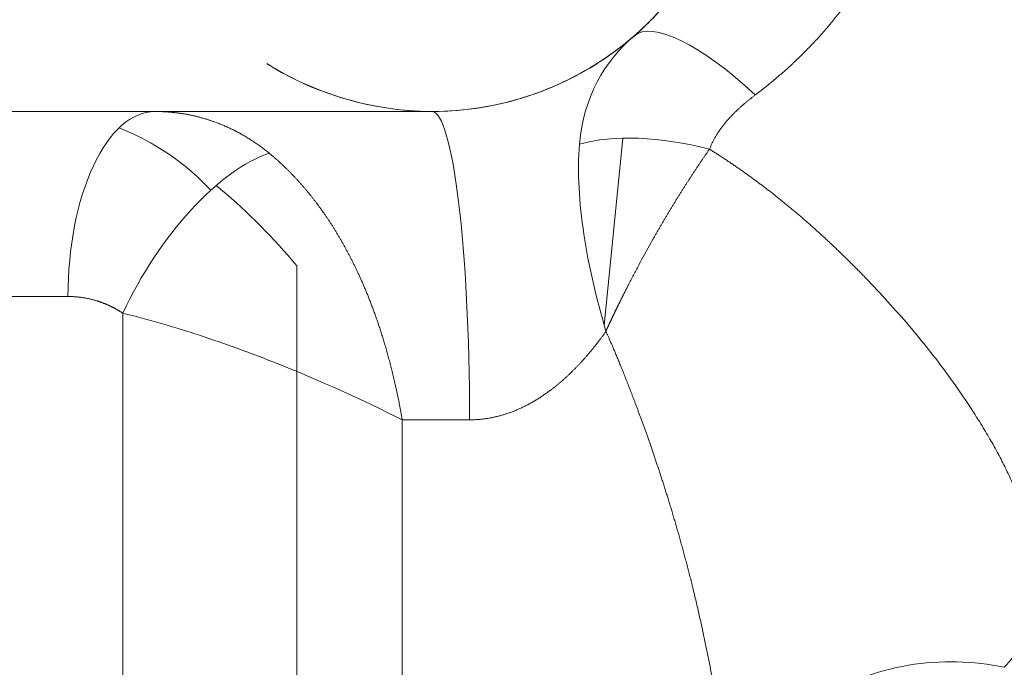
# Model space of a CAD drawing. Header units: millimetres. Extents: x 176 to 9387, y -11044 to -3322.
# Tile 166 of 256: x 8352 to 8384, y -10368 to -10347. Entities that reach past the tile are written whole.
import ezdxf

# ---------------------------------------------------------------- set-up
doc = ezdxf.new("R2010")
doc.units = ezdxf.units.MM
doc.header["$LTSCALE"] = 0.3175
doc.layers.add('1轮廓实线层', color=7, linetype='Continuous', lineweight=18)

msp = doc.modelspace()

# ---------------------------------------------------------------- linework, layer by layer
at = {"layer": '1轮廓实线层'}
for p, q in [((8335.96708, -10349.87988), (8365.85631, -10349.87988)), ((8372.04428, -10350.74526), (8371.44294, -10356.82042)), ((8361.47239, -10354.88942), (8361.47239, -10380.87988)), ((8354.04848, -10355.87988), (8334.65786, -10355.87988)), ((8355.82761, -10380.87988), (8355.82761, -10356.42244)), ((8364.89311, -10359.87988), (8364.89311, -10380.87988)), ((8367.0777, -10359.87988), (8364.89311, -10359.87988))]:
    msp.add_line(p, q, dxfattribs=at)
msp.add_arc((8365.85631, -10339.87988), 10, 270, 0, dxfattribs=at)
for centre, major_axis, ratio, start_param, end_param in [((8376.3442, -10351.96309), (3.93296, -4.5312), 0.303134, 1.9067972, 3.14159265), ((8356.86864, -10355.87988), (0, 6), 0.47002818, 0, 1.57079633), ((8365.85631, -10359.87988), (0, -10), 0.12213906, 1.57079633, 3.14159265), ((8374.85964, -10353.98522), (-5.68957, 1.90493), 0.46108631, 4.86555655, 5.68714487), ((8358.78641, -10356.42244), (3.12844, 5.11985), 0.43543514, 0.46586291, 1.83084051)]:
    msp.add_ellipse(centre, major_axis=major_axis, ratio=ratio, start_param=start_param, end_param=end_param, dxfattribs=at)
for points, knots in [([(8381.85631, -10338.8364), (8381.85628, -10338.85371), (8381.85624, -10338.88831), (8381.85591, -10338.94019), (8381.85537, -10338.99204), (8381.85461, -10339.04385), (8381.85363, -10339.09563), (8381.85244, -10339.14738), (8381.85103, -10339.19909), (8381.8494, -10339.25077), (8381.84756, -10339.30242), (8381.8455, -10339.35403), (8381.84323, -10339.40562), (8381.84073, -10339.45716), (8381.83802, -10339.50868), (8381.8351, -10339.56015), (8381.83195, -10339.6116), (8381.82859, -10339.66301), (8381.82502, -10339.71439), (8381.82122, -10339.76573), (8381.81721, -10339.81704), (8381.81298, -10339.86832), (8381.80854, -10339.91956), (8381.80388, -10339.97077), (8381.799, -10340.02194), (8381.79391, -10340.07308), (8381.7886, -10340.12418), (8381.78307, -10340.17525), (8381.77732, -10340.22628), (8381.77136, -10340.27728), (8381.76518, -10340.32824), (8381.75879, -10340.37917), (8381.75218, -10340.43007), (8381.74535, -10340.48093), (8381.7383, -10340.53175), (8381.73104, -10340.58254), (8381.72356, -10340.63329), (8381.71586, -10340.68401), (8381.70795, -10340.7347), (8381.69982, -10340.78534), (8381.69148, -10340.83596), (8381.68291, -10340.88653), (8381.67413, -10340.93707), (8381.66514, -10340.98758), (8381.65592, -10341.03805), (8381.64649, -10341.08848), (8381.63685, -10341.13888), (8381.62698, -10341.18924), (8381.6169, -10341.23957), (8381.6066, -10341.28985), (8381.59609, -10341.34011), (8381.58536, -10341.39032), (8381.57441, -10341.44051), (8381.56325, -10341.49065), (8381.55187, -10341.54076), (8381.54027, -10341.59083), (8381.52845, -10341.64086), (8381.51642, -10341.69086), (8381.50417, -10341.74082), (8381.49171, -10341.79075), (8381.47902, -10341.84064), (8381.46613, -10341.89049), (8381.45301, -10341.9403), (8381.43968, -10341.99008), (8381.42613, -10342.03982), (8381.41236, -10342.08952), (8381.39838, -10342.13919), (8381.38418, -10342.18881), (8381.36976, -10342.2384), (8381.35513, -10342.28796), (8381.34028, -10342.33747), (8381.32521, -10342.38695), (8381.30993, -10342.43639), (8381.29443, -10342.4858), (8381.27871, -10342.53516), (8381.26278, -10342.58449), (8381.24663, -10342.63378), (8381.23026, -10342.68303), (8381.21368, -10342.73225), (8381.19688, -10342.78143), (8381.17986, -10342.83056), (8381.16262, -10342.87966), (8381.14517, -10342.92873), (8381.1275, -10342.97775), (8381.10962, -10343.02674), (8381.09152, -10343.07568), (8381.0732, -10343.12459), (8381.05466, -10343.17346), (8381.03591, -10343.2223), (8381.01694, -10343.27109), (8380.99776, -10343.31985), (8380.97835, -10343.36856), (8380.95874, -10343.41724), (8380.9389, -10343.46588), (8380.91885, -10343.51448), (8380.89858, -10343.56304), (8380.87809, -10343.61156), (8380.85739, -10343.66005), (8380.83647, -10343.70849), (8380.81533, -10343.75689), (8380.79398, -10343.80526), (8380.77241, -10343.85359), (8380.75062, -10343.90188), (8380.72862, -10343.95012), (8380.70639, -10343.99833), (8380.68396, -10344.0465), (8380.6613, -10344.09463), (8380.63843, -10344.14272), (8380.61534, -10344.19077), (8380.59204, -10344.23878), (8380.56852, -10344.28676), (8380.54478, -10344.33469), (8380.52083, -10344.38258), (8380.49665, -10344.43043), (8380.47226, -10344.47824), (8380.44766, -10344.52602), (8380.42284, -10344.57375), (8380.3978, -10344.62144), (8380.37254, -10344.66909), (8380.34707, -10344.71671), (8380.31167, -10344.78226), (8380.26606, -10344.86552), (8380.20985, -10344.96618), (8380.15288, -10345.06625), (8380.09517, -10345.16574), (8380.03669, -10345.26464), (8379.97747, -10345.36297), (8379.91749, -10345.46071), (8379.85676, -10345.55788), (8379.79528, -10345.65446), (8379.73304, -10345.75047), (8379.67005, -10345.8459), (8379.60631, -10345.94075), (8379.54181, -10346.03503), (8379.47656, -10346.12873), (8379.41055, -10346.22185), (8379.3438, -10346.3144), (8379.27629, -10346.40638), (8379.20802, -10346.49779), (8379.13901, -10346.58862), (8379.06924, -10346.67889), (8378.99871, -10346.76858), (8378.92744, -10346.85771), (8378.85541, -10346.94627), (8378.78262, -10347.03426), (8378.70909, -10347.12169), (8378.6348, -10347.20855), (8378.55975, -10347.29484), (8378.48396, -10347.38058), (8378.40741, -10347.46575), (8378.3301, -10347.55036), (8378.25205, -10347.63441), (8378.17324, -10347.7179), (8378.09368, -10347.80083), (8378.01336, -10347.8832), (8377.93229, -10347.96502), (8377.85047, -10348.04628), (8377.76789, -10348.12699), (8377.68456, -10348.20714), (8377.60048, -10348.28674), (8377.51565, -10348.36579), (8377.43006, -10348.44429), (8377.34371, -10348.52224), (8377.25662, -10348.59964), (8377.16877, -10348.67649), (8377.08017, -10348.75279), (8376.99081, -10348.82856), (8376.9007, -10348.90377), (8376.80984, -10348.97845), (8376.71823, -10349.05258), (8376.62586, -10349.12617), (8376.53273, -10349.19921), (8376.43889, -10349.27176), (8376.37579, -10349.3196), (8376.3442, -10349.34354)], [0, 0, 0, 0, 0.00412785, 0.00825412, 0.01237889, 0.01650222, 0.02062418, 0.02474484, 0.02886428, 0.03298256, 0.03709975, 0.04121592, 0.04533116, 0.04944551, 0.05355906, 0.05767188, 0.06178403, 0.06589559, 0.07000662, 0.07411721, 0.07822741, 0.0823373, 0.08644696, 0.09055644, 0.09466583, 0.09877519, 0.10288459, 0.10699411, 0.11110381, 0.11521377, 0.11932405, 0.12343473, 0.12754588, 0.13165757, 0.13576987, 0.13988284, 0.14399657, 0.14811112, 0.15222655, 0.15634295, 0.16046039, 0.16457892, 0.16869863, 0.17281958, 0.17694185, 0.18106549, 0.1851906, 0.18931722, 0.19344544, 0.19757532, 0.20170693, 0.20584035, 0.20997564, 0.21411287, 0.21825211, 0.22239343, 0.2265369, 0.23068258, 0.23483056, 0.23898089, 0.24313364, 0.24728889, 0.2514467, 0.25560714, 0.25977028, 0.26393618, 0.26810492, 0.27227656, 0.27645117, 0.28062881, 0.28480956, 0.28899348, 0.29318064, 0.29737111, 0.30156495, 0.30576222, 0.309963, 0.31416736, 0.31837535, 0.32258704, 0.3268025, 0.3310218, 0.335245, 0.33947216, 0.34370336, 0.34793865, 0.35217809, 0.35642177, 0.36066973, 0.36492204, 0.36917877, 0.37343998, 0.37770573, 0.38197609, 0.38625112, 0.39053089, 0.39481544, 0.39910486, 0.4033992, 0.40769851, 0.41200288, 0.41631234, 0.42062698, 0.42494684, 0.42927199, 0.43360249, 0.4379384, 0.44227978, 0.44662669, 0.45097919, 0.45533734, 0.45970119, 0.46407082, 0.46844627, 0.47282761, 0.47721489, 0.48160818, 0.48600752, 0.49041298, 0.49482462, 0.49924249, 0.50867723, 0.51810325, 0.52752109, 0.5369313, 0.5463344, 0.55573095, 0.56512148, 0.57450654, 0.58388667, 0.59326242, 0.60263432, 0.61200294, 0.62136881, 0.63073248, 0.6400945, 0.64945543, 0.65881579, 0.66817616, 0.67753707, 0.68689907, 0.6962627, 0.70562853, 0.71499709, 0.72436894, 0.73374461, 0.74312466, 0.75250963, 0.76190006, 0.7712965, 0.78069949, 0.79010956, 0.79952727, 0.80895314, 0.81838772, 0.82783154, 0.83728514, 0.84674904, 0.85622378, 0.86570989, 0.87520789, 0.8847183, 0.89424166, 0.90377849, 0.91332929, 0.92289459, 0.93247489, 0.94207072, 0.95168259, 0.96131099, 0.97095643, 0.98061941, 0.99030044, 1, 1, 1, 1]), ([(8372.36761, -10347.46941), (8372.84305, -10347.06142), (8373.26231, -10346.62415), (8374.17423, -10345.49862), (8374.60686, -10344.77771), (8375.08084, -10343.75907), (8375.21138, -10343.4264), (8375.41223, -10342.84292), (8375.4814, -10342.59267), (8375.50307, -10342.51455), (8375.45039, -10342.71425), (8375.27481, -10343.2521), (8375.1515, -10343.5863), (8374.7003, -10344.60601), (8374.28593, -10345.32996), (8373.21415, -10346.70806), (8372.57053, -10347.35554), (8370.98629, -10348.51988), (8370.05104, -10349.02117), (8368.51971, -10349.53369), (8367.9971, -10349.66308), (8366.92665, -10349.83721), (8366.37746, -10349.87988), (8365.85631, -10349.87988)], [0, 0, 0, 0, 0.08660904, 0.08660904, 0.21709347, 0.21709347, 0.28233568, 0.28233568, 0.34757789, 0.34757789, 0.4128201, 0.4128201, 0.47806231, 0.47806231, 0.60854673, 0.60854673, 0.73903116, 0.73903116, 0.86951558, 0.86951558, 0.93475779, 0.93475779, 1, 1, 1, 1]), ([(8365.85631, -10349.87988), (8363.77168, -10349.87988), (8362.08736, -10349.1965), (8360.7569, -10348.49656), (8360.50803, -10348.3295), (8360.48066, -10348.31212), (8360.70606, -10348.4651), (8361.97686, -10349.14671), (8363.62711, -10349.84364), (8366.71752, -10349.89586), (8367.8151, -10349.74432), (8369.85722, -10349.10684), (8370.7994, -10348.62784), (8371.75194, -10347.95918), (8371.89768, -10347.85069), (8372.03893, -10347.73955)], [0, 0, 0, 0, 0.24428229, 0.24428229, 0.36642343, 0.36642343, 0.48856457, 0.48856457, 0.73284686, 0.73284686, 0.854988, 0.854988, 0.97712915, 0.97712915, 1, 1, 1, 1]), ([(8376.3442, -10349.34354), (8376.332, -10349.35278), (8376.30768, -10349.37119), (8376.27156, -10349.39894), (8376.23587, -10349.42666), (8376.20062, -10349.45436), (8376.16581, -10349.48204), (8376.13144, -10349.5097), (8376.09751, -10349.53734), (8376.06402, -10349.56497), (8376.03097, -10349.59257), (8375.99836, -10349.62015), (8375.9662, -10349.64772), (8375.93447, -10349.67527), (8375.90318, -10349.70279), (8375.87233, -10349.7303), (8375.84192, -10349.75779), (8375.81196, -10349.78525), (8375.78243, -10349.8127), (8375.75334, -10349.84013), (8375.7247, -10349.86754), (8375.69649, -10349.89493), (8375.66873, -10349.92231), (8375.6414, -10349.94966), (8375.61451, -10349.97699), (8375.58807, -10350.0043), (8375.56206, -10350.0316), (8375.5365, -10350.05887), (8375.51138, -10350.08613), (8375.48669, -10350.11336), (8375.45734, -10350.14631), (8375.4236, -10350.18508), (8375.38579, -10350.22979), (8375.349, -10350.27462), (8375.31321, -10350.31957), (8375.27844, -10350.36465), (8375.24467, -10350.40984), (8375.21192, -10350.45515), (8375.18018, -10350.50059), (8375.14945, -10350.54613), (8375.11972, -10350.5918), (8375.09101, -10350.63759), (8375.06331, -10350.68349), (8375.03663, -10350.72951), (8375.01095, -10350.77565), (8374.98628, -10350.8219), (8374.96262, -10350.86827), (8374.93998, -10350.91475), (8374.91834, -10350.96135), (8374.89773, -10351.00807), (8374.87806, -10351.05488), (8374.86578, -10351.08625), (8374.85964, -10351.10192)], [0, 0, 0, 0, 0.01909665, 0.0380568, 0.0568811, 0.07557021, 0.09412482, 0.11254562, 0.13083332, 0.14898865, 0.16701235, 0.18490517, 0.20266789, 0.2203013, 0.23780622, 0.25518347, 0.27243389, 0.28955835, 0.30655774, 0.32343295, 0.34018491, 0.35681457, 0.37332289, 0.38971085, 0.40597947, 0.42212978, 0.43816282, 0.45407969, 0.46988146, 0.48556928, 0.5011443, 0.52644645, 0.5515574, 0.57648239, 0.60122678, 0.62579604, 0.65019578, 0.67443171, 0.69850965, 0.72243555, 0.74621548, 0.76985559, 0.79336218, 0.81674164, 0.84000045, 0.86314522, 0.88618263, 0.90911947, 0.93196263, 0.95471907, 0.97739582, 1, 1, 1, 1]), ([(8356.86864, -10349.87988), (8356.88159, -10349.8799), (8356.90756, -10349.87995), (8356.94659, -10349.88036), (8356.98581, -10349.88101), (8357.02522, -10349.88194), (8357.0648, -10349.88314), (8357.10457, -10349.88463), (8357.14452, -10349.88639), (8357.18465, -10349.88844), (8357.22495, -10349.89079), (8357.26543, -10349.89343), (8357.30609, -10349.89637), (8357.34691, -10349.89962), (8357.3879, -10349.90318), (8357.42906, -10349.90705), (8357.47039, -10349.91124), (8357.51188, -10349.91575), (8357.55353, -10349.9206), (8357.59534, -10349.92577), (8357.6373, -10349.93128), (8357.67943, -10349.93713), (8357.7217, -10349.94333), (8357.76413, -10349.94988), (8357.8067, -10349.95678), (8357.84942, -10349.96404), (8357.89229, -10349.97166), (8357.93529, -10349.97966), (8357.97844, -10349.98802), (8358.02172, -10349.99677), (8358.06514, -10350.00589), (8358.10869, -10350.01541), (8358.15237, -10350.02531), (8358.19617, -10350.03561), (8358.2401, -10350.04631), (8358.28415, -10350.05741), (8358.32833, -10350.06893), (8358.37261, -10350.08085), (8358.41701, -10350.0932), (8358.46152, -10350.10597), (8358.50614, -10350.11917), (8358.55087, -10350.13279), (8358.5957, -10350.14686), (8358.64062, -10350.16137), (8358.68564, -10350.17632), (8358.73076, -10350.19172), (8358.77597, -10350.20758), (8358.82773, -10350.22623), (8358.88591, -10350.24787), (8358.95035, -10350.27272), (8359.01453, -10350.29838), (8359.07846, -10350.32482), (8359.14211, -10350.35206), (8359.2055, -10350.38008), (8359.26861, -10350.40889), (8359.33145, -10350.43849), (8359.394, -10350.46887), (8359.45626, -10350.50002), (8359.51824, -10350.53195), (8359.57992, -10350.56466), (8359.64131, -10350.59814), (8359.70239, -10350.63238), (8359.76317, -10350.66739), (8359.82365, -10350.70317), (8359.88381, -10350.7397), (8359.94365, -10350.77699), (8360.00317, -10350.81503), (8360.06238, -10350.85382), (8360.12125, -10350.89336), (8360.1798, -10350.93364), (8360.23801, -10350.97467), (8360.29589, -10351.01643), (8360.35342, -10351.05892), (8360.41062, -10351.10214), (8360.46746, -10351.14611), (8360.52398, -10351.19074), (8360.56136, -10351.2211), (8360.58005, -10351.23629)], [0, 0, 0, 0, 0.00968282, 0.01941862, 0.02920739, 0.0390491, 0.04894375, 0.05889131, 0.06889179, 0.07894515, 0.08905139, 0.09921049, 0.10942243, 0.11968721, 0.13000481, 0.14037521, 0.1507984, 0.16127436, 0.17180308, 0.18238454, 0.19301874, 0.20370565, 0.21444526, 0.22523756, 0.23608254, 0.24698017, 0.25793044, 0.26893335, 0.27998887, 0.29109699, 0.3022577, 0.31347099, 0.32473683, 0.33605522, 0.34742615, 0.35884959, 0.37032554, 0.38185398, 0.3934349, 0.40506828, 0.41675412, 0.42849239, 0.44028309, 0.45212621, 0.46402172, 0.47596962, 0.4879699, 0.50002254, 0.51729142, 0.53455813, 0.55182267, 0.56908508, 0.58634536, 0.60360353, 0.6208596, 0.63811361, 0.65536555, 0.67261546, 0.68986335, 0.70710923, 0.72435313, 0.74159506, 0.75883504, 0.77607308, 0.79330921, 0.81054344, 0.8277758, 0.84500629, 0.86223494, 0.87946177, 0.89668679, 0.91391002, 0.93113149, 0.9483512, 0.96556917, 0.98278544, 1, 1, 1, 1]), ([(8355.70722, -10350.41223), (8356.52398, -10350.7296), (8357.29175, -10351.18406), (8358.22458, -10351.97035), (8358.46052, -10352.19424), (8358.685, -10352.43247)], [0, 0, 0, 0, 0.7356827, 0.7356827, 1, 1, 1, 1]), ([(8370.64423, -10350.93608), (8370.56709, -10351.83936), (8370.629, -10352.83789), (8370.93996, -10354.88212), (8371.18546, -10355.93107), (8371.49847, -10357.01458)], [0, 0, 0, 0, 0.5, 0.5, 1, 1, 1, 1]), ([(8360.58005, -10351.23629), (8360.59055, -10351.24492), (8360.61156, -10351.2622), (8360.64304, -10351.28841), (8360.67451, -10351.31487), (8360.70596, -10351.3416), (8360.7374, -10351.36858), (8360.76883, -10351.39583), (8360.80024, -10351.42333), (8360.83164, -10351.4511), (8360.86301, -10351.47912), (8360.89436, -10351.50741), (8360.92569, -10351.53595), (8360.957, -10351.56476), (8360.98828, -10351.59382), (8361.01953, -10351.62315), (8361.05075, -10351.65274), (8361.08194, -10351.68259), (8361.1131, -10351.7127), (8361.14422, -10351.74306), (8361.17531, -10351.77369), (8361.20637, -10351.80458), (8361.23738, -10351.83574), (8361.26836, -10351.86715), (8361.29929, -10351.89882), (8361.33018, -10351.93075), (8361.36102, -10351.96294), (8361.39182, -10351.99539), (8361.42257, -10352.0281), (8361.45327, -10352.06107), (8361.48392, -10352.0943), (8361.51452, -10352.12779), (8361.54507, -10352.16154), (8361.57555, -10352.19555), (8361.60599, -10352.22982), (8361.63636, -10352.26434), (8361.66668, -10352.29913), (8361.69693, -10352.33417), (8361.72712, -10352.36947), (8361.75725, -10352.40503), (8361.78731, -10352.44084), (8361.8173, -10352.47692), (8361.84723, -10352.51325), (8361.87708, -10352.54983), (8361.90687, -10352.58667), (8361.93658, -10352.62377), (8361.96622, -10352.66113), (8361.99578, -10352.69873), (8362.02527, -10352.7366), (8362.05467, -10352.77472), (8362.084, -10352.81309), (8362.11325, -10352.85171), (8362.14241, -10352.89059), (8362.1715, -10352.92973), (8362.20049, -10352.96911), (8362.2294, -10353.00875), (8362.25823, -10353.04863), (8362.28696, -10353.08877), (8362.31561, -10353.12916), (8362.34416, -10353.1698), (8362.37262, -10353.21069), (8362.40099, -10353.25183), (8362.42926, -10353.29321), (8362.45743, -10353.33484), (8362.48551, -10353.37673), (8362.51349, -10353.41885), (8362.54137, -10353.46122), (8362.56915, -10353.50384), (8362.59683, -10353.54671), (8362.6244, -10353.58981), (8362.65187, -10353.63316), (8362.67923, -10353.67675), (8362.70649, -10353.72059), (8362.73364, -10353.76466), (8362.76068, -10353.80898), (8362.78761, -10353.85354), (8362.81442, -10353.89833), (8362.84113, -10353.94336), (8362.86772, -10353.98864), (8362.8942, -10354.03414), (8362.92057, -10354.07989), (8362.94682, -10354.12586), (8362.97295, -10354.17208), (8362.99896, -10354.21852), (8363.02485, -10354.2652), (8363.05063, -10354.31211), (8363.07628, -10354.35925), (8363.10181, -10354.40662), (8363.12722, -10354.45422), (8363.15251, -10354.50204), (8363.17767, -10354.55009), (8363.20271, -10354.59837), (8363.22762, -10354.64688), (8363.2524, -10354.6956), (8363.27706, -10354.74455), (8363.30158, -10354.79373), (8363.32598, -10354.84312), (8363.34983, -10354.89187), (8363.37324, -10354.94018), (8363.39633, -10354.98823), (8363.4196, -10355.03709), (8363.44305, -10355.08678), (8363.46666, -10355.13728), (8363.49042, -10355.18861), (8363.51434, -10355.24078), (8363.5384, -10355.29378), (8363.56259, -10355.34762), (8363.58691, -10355.40231), (8363.61135, -10355.45785), (8363.63589, -10355.51424), (8363.66053, -10355.57148), (8363.68527, -10355.62959), (8363.71008, -10355.68857), (8363.73498, -10355.74841), (8363.75993, -10355.80913), (8363.78495, -10355.87072), (8363.81001, -10355.93319), (8363.83512, -10355.99655), (8363.86025, -10356.06079), (8363.88541, -10356.12592), (8363.91058, -10356.19195), (8363.93576, -10356.25887), (8363.96094, -10356.32668), (8363.9861, -10356.3954), (8364.01124, -10356.46501), (8364.03636, -10356.53554), (8364.06143, -10356.60696), (8364.08646, -10356.6793), (8364.11144, -10356.75254), (8364.13635, -10356.82669), (8364.1612, -10356.90175), (8364.18596, -10356.97773), (8364.21064, -10357.05462), (8364.23522, -10357.13241), (8364.25969, -10357.21113), (8364.28406, -10357.29075), (8364.3083, -10357.37129), (8364.33242, -10357.45273), (8364.35641, -10357.53509), (8364.38025, -10357.61836), (8364.40394, -10357.70253), (8364.42747, -10357.78761), (8364.45084, -10357.87359), (8364.47404, -10357.96047), (8364.49707, -10358.04825), (8364.5199, -10358.13692), (8364.54255, -10358.22648), (8364.565, -10358.31694), (8364.58725, -10358.40827), (8364.60929, -10358.50048), (8364.63111, -10358.59357), (8364.65271, -10358.68752), (8364.67409, -10358.78233), (8364.69524, -10358.878), (8364.71616, -10358.97453), (8364.73684, -10359.07189), (8364.75727, -10359.17009), (8364.77746, -10359.26911), (8364.79739, -10359.36895), (8364.81708, -10359.46961), (8364.83651, -10359.57106), (8364.85567, -10359.67331), (8364.8746, -10359.77634), (8364.88693, -10359.84528), (8364.89311, -10359.87988)], [0, 0, 0, 0, 0.00488076, 0.0097682, 0.01466232, 0.01956312, 0.0244706, 0.02938476, 0.0343056, 0.03923312, 0.04416731, 0.04910817, 0.0540557, 0.05900991, 0.06397077, 0.06893831, 0.0739125, 0.07889335, 0.08388086, 0.08887502, 0.09387583, 0.09888329, 0.10389739, 0.10891813, 0.11394551, 0.11897952, 0.12402016, 0.12906742, 0.13412131, 0.13918181, 0.14424892, 0.14932265, 0.15440298, 0.15948991, 0.16458343, 0.16968355, 0.17479025, 0.17990354, 0.18502341, 0.19014985, 0.19528286, 0.20042243, 0.20556857, 0.21072126, 0.2158805, 0.22104628, 0.22621861, 0.23139747, 0.23658287, 0.24177479, 0.24697323, 0.25217819, 0.25738966, 0.26260764, 0.26783212, 0.27306311, 0.27830058, 0.28354454, 0.28879499, 0.29405191, 0.29931531, 0.30458519, 0.30986152, 0.31514432, 0.32043357, 0.32572928, 0.33103143, 0.33634003, 0.34165507, 0.34697654, 0.35230444, 0.35763877, 0.36297952, 0.36832669, 0.37368027, 0.37904027, 0.38440667, 0.38977948, 0.39515869, 0.40054429, 0.40593629, 0.41133468, 0.41673945, 0.42215061, 0.42756814, 0.43299206, 0.43842235, 0.44385901, 0.44930204, 0.45475144, 0.4602072, 0.46566933, 0.47113781, 0.47661265, 0.48209385, 0.4875814, 0.4930753, 0.49857555, 0.50379665, 0.50909122, 0.51445925, 0.51990071, 0.52541557, 0.53100382, 0.53666544, 0.54240038, 0.54820865, 0.5540902, 0.56004502, 0.56607309, 0.57217439, 0.57834888, 0.58459655, 0.59091738, 0.59731135, 0.60377843, 0.61031861, 0.61693187, 0.62361819, 0.63037754, 0.63720992, 0.6441153, 0.65109368, 0.65814502, 0.66526933, 0.67246658, 0.67973676, 0.68707987, 0.69449589, 0.7019848, 0.70954661, 0.7171813, 0.72488887, 0.73266931, 0.74052262, 0.7484488, 0.75644783, 0.76451973, 0.7726645, 0.78088213, 0.78917263, 0.797536, 0.80597226, 0.8144814, 0.82306345, 0.83171841, 0.8404463, 0.84924712, 0.8581209, 0.86706766, 0.87608742, 0.88518019, 0.89434601, 0.9035849, 0.91289688, 0.922282, 0.93174028, 0.94127175, 0.95087646, 0.96055444, 0.97030574, 0.9801304, 0.99002847, 1, 1, 1, 1]), ([(8374.85964, -10351.10191), (8374.85064, -10351.11481), (8374.83264, -10351.14061), (8374.80562, -10351.17948), (8374.77859, -10351.2185), (8374.75155, -10351.25767), (8374.72448, -10351.29698), (8374.6974, -10351.33645), (8374.67031, -10351.37607), (8374.64321, -10351.41583), (8374.61609, -10351.45574), (8374.58896, -10351.4958), (8374.56181, -10351.53599), (8374.53466, -10351.57634), (8374.50749, -10351.61682), (8374.48032, -10351.65745), (8374.45313, -10351.69822), (8374.42594, -10351.73913), (8374.39874, -10351.78017), (8374.37153, -10351.82136), (8374.34431, -10351.86268), (8374.31709, -10351.90413), (8374.28987, -10351.94573), (8374.26264, -10351.98745), (8374.2354, -10352.02931), (8374.20817, -10352.0713), (8374.18093, -10352.11342), (8374.15369, -10352.15567), (8374.12645, -10352.19805), (8374.09921, -10352.24056), (8374.07197, -10352.28319), (8374.04473, -10352.32595), (8374.0175, -10352.36883), (8373.99027, -10352.41184), (8373.96304, -10352.45497), (8373.93582, -10352.49822), (8373.9086, -10352.5416), (8373.8814, -10352.58509), (8373.8542, -10352.6287), (8373.827, -10352.67243), (8373.79982, -10352.71627), (8373.77265, -10352.76023), (8373.74549, -10352.8043), (8373.71834, -10352.84849), (8373.69121, -10352.89279), (8373.66409, -10352.9372), (8373.63699, -10352.98172), (8373.6099, -10353.02635), (8373.58283, -10353.07108), (8373.55577, -10353.11592), (8373.52874, -10353.16087), (8373.50173, -10353.20592), (8373.47474, -10353.25108), (8373.44777, -10353.29634), (8373.42082, -10353.34169), (8373.3939, -10353.38715), (8373.367, -10353.43271), (8373.34013, -10353.47836), (8373.31329, -10353.52412), (8373.28648, -10353.56996), (8373.25969, -10353.6159), (8373.23294, -10353.66194), (8373.20622, -10353.70806), (8373.17953, -10353.75428), (8373.15288, -10353.80059), (8373.12626, -10353.84698), (8373.09968, -10353.89347), (8373.02798, -10354.01926), (8372.9104, -10354.22797), (8372.74701, -10354.52379), (8372.58141, -10354.82976), (8372.41395, -10355.14579), (8372.29749, -10355.37062), (8372.23122, -10355.50017), (8372.21541, -10355.53113), (8372.19977, -10355.56178), (8372.18431, -10355.59214), (8372.16902, -10355.62218), (8372.15392, -10355.65193), (8372.13899, -10355.68136), (8372.12424, -10355.71049), (8372.10967, -10355.73931), (8372.09527, -10355.76783), (8372.08106, -10355.79603), (8372.06702, -10355.82392), (8372.05316, -10355.8515), (8372.03949, -10355.87877), (8372.02598, -10355.90573), (8372.01266, -10355.93237), (8371.99952, -10355.9587), (8371.98655, -10355.98471), (8371.97376, -10356.01041), (8371.96115, -10356.03579), (8371.94872, -10356.06085), (8371.93647, -10356.0856), (8371.92439, -10356.11003), (8371.91249, -10356.13413), (8371.90077, -10356.15792), (8371.88922, -10356.18139), (8371.87785, -10356.20454), (8371.86666, -10356.22737), (8371.85564, -10356.24988), (8371.8448, -10356.27206), (8371.83414, -10356.29392), (8371.82365, -10356.31546), (8371.81333, -10356.33668), (8371.80319, -10356.35757), (8371.79323, -10356.37814), (8371.78344, -10356.39838), (8371.77382, -10356.4183), (8371.76437, -10356.4379), (8371.7551, -10356.45716), (8371.746, -10356.47611), (8371.73708, -10356.49472), (8371.72832, -10356.51302), (8371.71974, -10356.53098), (8371.71133, -10356.54862), (8371.70309, -10356.56593), (8371.69502, -10356.58291), (8371.68712, -10356.59956), (8371.67939, -10356.61589), (8371.67182, -10356.63189), (8371.66443, -10356.64756), (8371.65721, -10356.6629), (8371.65015, -10356.67792), (8371.64326, -10356.6926), (8371.63654, -10356.70696), (8371.62999, -10356.72098), (8371.6236, -10356.73468), (8371.61738, -10356.74805), (8371.61133, -10356.76109), (8371.60544, -10356.7738), (8371.59972, -10356.78617), (8371.59416, -10356.79822), (8371.58877, -10356.80994), (8371.58354, -10356.82133), (8371.57847, -10356.83239), (8371.57357, -10356.84312), (8371.56883, -10356.85352), (8371.56425, -10356.86358), (8371.55984, -10356.87332), (8371.55559, -10356.88273), (8371.5515, -10356.8918), (8371.54758, -10356.90055), (8371.54381, -10356.90896), (8371.54021, -10356.91704), (8371.53677, -10356.92479), (8371.53348, -10356.93221), (8371.53036, -10356.9393), (8371.5274, -10356.94606), (8371.5246, -10356.95249), (8371.52196, -10356.95858), (8371.51948, -10356.96435), (8371.51716, -10356.96978), (8371.515, -10356.97488), (8371.513, -10356.97965), (8371.51115, -10356.98409), (8371.50947, -10356.9882), (8371.50794, -10356.99198), (8371.50658, -10356.99542), (8371.50537, -10356.99853), (8371.50432, -10357.00132), (8371.50343, -10357.00376), (8371.50269, -10357.00588), (8371.50212, -10357.00767), (8371.50169, -10357.00912), (8371.50144, -10357.01024), (8371.50128, -10357.01105), (8371.50135, -10357.01147), (8371.50138, -10357.01162)], [0, 0, 0, 0, 0.00742695, 0.01485938, 0.02229726, 0.02974059, 0.03718935, 0.04464352, 0.05210309, 0.05956805, 0.06703837, 0.07451405, 0.08199507, 0.0894814, 0.09697304, 0.10446996, 0.11197216, 0.11947961, 0.1269923, 0.1345102, 0.14203331, 0.1495616, 0.15709505, 0.16463365, 0.17217738, 0.17972622, 0.18728015, 0.19483915, 0.2024032, 0.20997229, 0.21754638, 0.22512547, 0.23270954, 0.24029855, 0.2478925, 0.25549135, 0.26309509, 0.2707037, 0.27831716, 0.28593543, 0.29355851, 0.30118637, 0.30881898, 0.31645633, 0.32409839, 0.33174513, 0.33939653, 0.34705258, 0.35471323, 0.36237848, 0.37004829, 0.37772264, 0.38540151, 0.39308487, 0.40077269, 0.40846494, 0.41616161, 0.42386266, 0.43156807, 0.43927781, 0.44699186, 0.45471017, 0.46243274, 0.47015953, 0.4778905, 0.48562564, 0.49336491, 0.50110828, 0.54837514, 0.59699447, 0.64698626, 0.69836773, 0.75115301, 0.75620741, 0.76121269, 0.76616872, 0.77107536, 0.77593247, 0.78073994, 0.78549764, 0.79020544, 0.79486323, 0.79947089, 0.8040283, 0.80853534, 0.81299192, 0.81739792, 0.82175323, 0.82605775, 0.83031138, 0.83451403, 0.83866558, 0.84276596, 0.84681506, 0.85081279, 0.85475908, 0.85865382, 0.86249694, 0.86628836, 0.87002798, 0.87371574, 0.87735156, 0.88093536, 0.88446707, 0.88794662, 0.89137393, 0.89474895, 0.8980716, 0.90134181, 0.90455954, 0.90772471, 0.91083726, 0.91389714, 0.9169043, 0.91985867, 0.9227602, 0.92560884, 0.92840453, 0.93114724, 0.93383691, 0.9364735, 0.93905695, 0.94158723, 0.94406429, 0.94648809, 0.9488586, 0.95117576, 0.95343955, 0.95564992, 0.95780685, 0.95991029, 0.96196022, 0.9639566, 0.9658994, 0.96778858, 0.96962413, 0.97140601, 0.9731342, 0.97480867, 0.97642939, 0.97799635, 0.97950951, 0.98096885, 0.98237437, 0.98372602, 0.98502381, 0.9862677, 0.98745769, 0.98859375, 0.98967587, 0.99070404, 0.99167825, 0.99259849, 0.99346474, 0.99427701, 0.99503528, 0.99573956, 0.99638985, 0.99698615, 0.99752847, 0.99801685, 0.9984513, 0.99883188, 0.99915866, 0.99943179, 0.99965149, 0.99981823, 0.99993313, 1, 1, 1, 1]), ([(8374.85964, -10351.10192), (8374.87827, -10351.11354), (8374.91556, -10351.13681), (8374.97135, -10351.17192), (8375.02709, -10351.20721), (8375.08275, -10351.2427), (8375.13836, -10351.27839), (8375.19389, -10351.31427), (8375.24936, -10351.35034), (8375.30477, -10351.38661), (8375.36011, -10351.42307), (8375.41538, -10351.45972), (8375.47059, -10351.49657), (8375.52574, -10351.5336), (8375.58081, -10351.57083), (8375.63583, -10351.60825), (8375.69077, -10351.64585), (8375.74565, -10351.68365), (8375.80047, -10351.72164), (8375.85522, -10351.75982), (8375.9099, -10351.79818), (8375.96452, -10351.83673), (8376.01908, -10351.87547), (8376.07357, -10351.9144), (8376.12799, -10351.95352), (8376.18235, -10351.99282), (8376.23664, -10352.0323), (8376.29086, -10352.07197), (8376.34502, -10352.11183), (8376.39912, -10352.15187), (8376.45315, -10352.19209), (8376.50711, -10352.2325), (8376.56101, -10352.27309), (8376.61484, -10352.31386), (8376.66861, -10352.35482), (8376.72231, -10352.39596), (8376.77595, -10352.43727), (8376.82952, -10352.47877), (8376.88302, -10352.52045), (8376.93646, -10352.5623), (8376.98984, -10352.60434), (8377.04315, -10352.64655), (8377.09639, -10352.68894), (8377.14957, -10352.73151), (8377.20268, -10352.77425), (8377.25573, -10352.81717), (8377.30871, -10352.86027), (8377.36162, -10352.90354), (8377.41447, -10352.94699), (8377.46726, -10352.99061), (8377.51998, -10353.0344), (8377.57263, -10353.07836), (8377.62522, -10353.1225), (8377.67774, -10353.16681), (8377.7302, -10353.21129), (8377.78259, -10353.25594), (8377.83492, -10353.30076), (8377.88718, -10353.34575), (8377.93937, -10353.3909), (8377.9915, -10353.43623), (8378.04356, -10353.48172), (8378.09556, -10353.52738), (8378.1475, -10353.57321), (8378.19936, -10353.6192), (8378.25116, -10353.66535), (8378.3029, -10353.71167), (8378.35457, -10353.75815), (8378.40618, -10353.8048), (8378.45772, -10353.85161), (8378.50919, -10353.89858), (8378.5606, -10353.94571), (8378.61194, -10353.993), (8378.66322, -10354.04045), (8378.71443, -10354.08806), (8378.76558, -10354.13583), (8378.81666, -10354.18375), (8378.86768, -10354.23183), (8378.91863, -10354.28007), (8378.96951, -10354.32847), (8379.02033, -10354.37701), (8379.07108, -10354.42572), (8379.12177, -10354.47457), (8379.17239, -10354.52358), (8379.22295, -10354.57274), (8379.27344, -10354.62205), (8379.32387, -10354.67151), (8379.37423, -10354.72112), (8379.42452, -10354.77089), (8379.47475, -10354.82079), (8379.52491, -10354.87085), (8379.57501, -10354.92105), (8379.62505, -10354.9714), (8379.67501, -10355.02189), (8379.72491, -10355.07253), (8379.77475, -10355.12331), (8379.82452, -10355.17424), (8379.87423, -10355.2253), (8380.15584, -10355.5158), (8380.65353, -10356.04662), (8381.33391, -10356.82112), (8381.96807, -10357.59386), (8382.55598, -10358.36354), (8383.09759, -10359.12878), (8383.53643, -10359.80141), (8383.88684, -10360.37938), (8384.16076, -10360.86246), (8384.40924, -10361.33467), (8384.63225, -10361.79599), (8384.82979, -10362.2464), (8385.00187, -10362.68589), (8385.14848, -10363.11447), (8385.26961, -10363.53212), (8385.36526, -10363.93885), (8385.41622, -10364.2263), (8385.44095, -10364.40095), (8385.44962, -10364.46709), (8385.45752, -10364.53282), (8385.46467, -10364.59815), (8385.47105, -10364.66307), (8385.47668, -10364.72758), (8385.48154, -10364.79169), (8385.48565, -10364.8554), (8385.489, -10364.91871), (8385.49158, -10364.98162), (8385.49341, -10365.04413), (8385.49447, -10365.10624), (8385.49478, -10365.16796), (8385.49433, -10365.22928), (8385.49311, -10365.29021), (8385.49114, -10365.35075), (8385.48841, -10365.41089), (8385.48491, -10365.47065), (8385.48066, -10365.53002), (8385.47565, -10365.589), (8385.46988, -10365.6476), (8385.46334, -10365.70581), (8385.45605, -10365.76364), (8385.448, -10365.82108), (8385.43919, -10365.87815), (8385.42961, -10365.93483), (8385.41928, -10365.99114), (8385.40819, -10366.04707), (8385.39634, -10366.10263), (8385.38373, -10366.15781), (8385.37036, -10366.21262), (8385.35622, -10366.26706), (8385.34133, -10366.32113), (8385.32568, -10366.37483), (8385.30927, -10366.42816), (8385.2921, -10366.48113), (8385.27417, -10366.53373), (8385.25548, -10366.58597), (8385.23603, -10366.63784), (8385.21582, -10366.68936), (8385.19485, -10366.74052), (8385.17312, -10366.79131), (8385.15063, -10366.84175), (8385.12738, -10366.89184), (8385.10337, -10366.94157), (8385.0786, -10366.99095), (8385.05307, -10367.03998), (8385.02678, -10367.08866), (8384.99973, -10367.13699), (8384.97192, -10367.18497), (8384.94335, -10367.23261), (8384.91402, -10367.27991), (8384.88394, -10367.32686), (8384.85309, -10367.37346), (8384.82148, -10367.41973), (8384.78911, -10367.46566), (8384.75598, -10367.51125), (8384.72209, -10367.55651), (8384.68745, -10367.60143), (8384.65204, -10367.64602), (8384.61587, -10367.69028), (8384.57894, -10367.7342), (8384.54126, -10367.7778), (8384.5028, -10367.82106), (8384.46363, -10367.86403), (8384.43689, -10367.89238), (8384.42352, -10367.90656)], [0, 0, 0, 0, 0.00241378, 0.0048307, 0.00725079, 0.00967408, 0.0121006, 0.01453038, 0.01696344, 0.01939982, 0.02183954, 0.02428262, 0.02672911, 0.02917902, 0.03163238, 0.03408923, 0.03654958, 0.03901347, 0.04148092, 0.04395196, 0.04642662, 0.04890492, 0.05138689, 0.05387256, 0.05636195, 0.05885509, 0.06135201, 0.06385273, 0.06635728, 0.06886569, 0.07137797, 0.07389416, 0.07641428, 0.07893836, 0.08146642, 0.08399849, 0.08653459, 0.08907475, 0.09161899, 0.09416734, 0.09671982, 0.09927646, 0.10183727, 0.1044023, 0.10697155, 0.10954505, 0.11212283, 0.11470491, 0.11729132, 0.11988207, 0.1224772, 0.12507672, 0.12768065, 0.13028903, 0.13290187, 0.1355192, 0.13814104, 0.14076741, 0.14339833, 0.14603384, 0.14867394, 0.15131866, 0.15396802, 0.15662205, 0.15928077, 0.16194419, 0.16461235, 0.16728525, 0.16996293, 0.17264541, 0.17533269, 0.17802482, 0.1807218, 0.18342366, 0.18613042, 0.1888421, 0.19155871, 0.19428029, 0.19700684, 0.1997384, 0.20247498, 0.20521659, 0.20796327, 0.21071502, 0.21347188, 0.21623385, 0.21900096, 0.22177323, 0.22455067, 0.22733331, 0.23012116, 0.23291424, 0.23571258, 0.23851618, 0.24132508, 0.24413928, 0.2469588, 0.24978367, 0.29221723, 0.33418807, 0.37576348, 0.41701265, 0.45800645, 0.49881706, 0.52552006, 0.55177899, 0.57761777, 0.60306147, 0.62813639, 0.65286995, 0.67729078, 0.70142857, 0.72531411, 0.74897914, 0.75300661, 0.75702321, 0.7610291, 0.76502445, 0.76900942, 0.7729842, 0.77694896, 0.78090386, 0.78484909, 0.78878483, 0.79271125, 0.79662853, 0.80053686, 0.80443641, 0.80832738, 0.81220994, 0.81608428, 0.81995059, 0.82380906, 0.82765987, 0.83150323, 0.83533932, 0.83916832, 0.84299045, 0.84680589, 0.85061484, 0.8544175, 0.85821406, 0.86200472, 0.86578969, 0.86956916, 0.87334334, 0.87711243, 0.88087663, 0.88463615, 0.88839119, 0.89214196, 0.89588866, 0.89963151, 0.90337071, 0.90710646, 0.91083898, 0.91456848, 0.91829517, 0.92201925, 0.92574095, 0.92946046, 0.933178, 0.93689379, 0.94060804, 0.94432095, 0.94803275, 0.95174364, 0.95545384, 0.95916356, 0.96287302, 0.96658243, 0.970292, 0.97400194, 0.97771248, 0.98142382, 0.98513617, 0.98884975, 0.99256478, 0.99628145, 1, 1, 1, 1]), ([(8358.85448, -10352.28264), (8358.9062, -10352.3241), (8358.95766, -10352.36595), (8359.90527, -10353.1478), (8360.72292, -10353.99175), (8361.47257, -10354.88943)], [0, 0, 0, 0, 0.05399766, 0.05399766, 1, 1, 1, 1]), ([(8355.82761, -10356.42244), (8355.81989, -10356.41738), (8355.80446, -10356.40727), (8355.7812, -10356.39235), (8355.75787, -10356.37763), (8355.73447, -10356.36312), (8355.71099, -10356.34882), (8355.68744, -10356.33474), (8355.66382, -10356.32086), (8355.64012, -10356.3072), (8355.61635, -10356.29375), (8355.59251, -10356.2805), (8355.56859, -10356.26747), (8355.5446, -10356.25465), (8355.52053, -10356.24204), (8355.49639, -10356.22964), (8355.47218, -10356.21746), (8355.4479, -10356.20548), (8355.42353, -10356.19371), (8355.3991, -10356.18216), (8355.37459, -10356.17081), (8355.35001, -10356.15968), (8355.32535, -10356.14876), (8355.30062, -10356.13804), (8355.27582, -10356.12754), (8355.25094, -10356.11725), (8355.22599, -10356.10717), (8355.20096, -10356.0973), (8355.17586, -10356.08765), (8355.15069, -10356.0782), (8355.12544, -10356.06896), (8355.10011, -10356.05994), (8355.07471, -10356.05112), (8355.04924, -10356.04252), (8355.02369, -10356.03413), (8354.99807, -10356.02595), (8354.96326, -10356.01515), (8354.9192, -10356.00209), (8354.86582, -10355.98727), (8354.8123, -10355.97341), (8354.75864, -10355.9605), (8354.70484, -10355.94855), (8354.6509, -10355.93756), (8354.59683, -10355.92752), (8354.54262, -10355.91844), (8354.48827, -10355.91031), (8354.43377, -10355.90314), (8354.37915, -10355.89692), (8354.32438, -10355.89167), (8354.26947, -10355.88737), (8354.21442, -10355.88402), (8354.15923, -10355.88164), (8354.10391, -10355.88015), (8354.06696, -10355.87997), (8354.04848, -10355.87988)], [0, 0, 0, 0, 0.01441864, 0.02882097, 0.04320775, 0.05757975, 0.07193774, 0.08628248, 0.10061474, 0.1149353, 0.12924493, 0.14354441, 0.15783452, 0.17211603, 0.18638973, 0.2006564, 0.21491682, 0.22917177, 0.24342205, 0.25766844, 0.27191173, 0.2861527, 0.30039214, 0.31463084, 0.32886959, 0.34310917, 0.35735037, 0.37159399, 0.38584081, 0.40009161, 0.41434718, 0.42860831, 0.44287579, 0.45715038, 0.47143289, 0.48572408, 0.50002474, 0.52955524, 0.55903582, 0.5884734, 0.61787493, 0.64724738, 0.67659774, 0.70593302, 0.73526025, 0.76458645, 0.79391864, 0.82326385, 0.8526291, 0.88202138, 0.91144766, 0.94091492, 0.97043007, 1, 1, 1, 1]), ([(8355.82761, -10356.42244), (8356.66391, -10356.62685), (8357.50338, -10356.87241), (8359.12748, -10357.40482), (8359.9278, -10357.69704), (8362.21635, -10358.59949), (8363.59966, -10359.23294), (8364.89311, -10359.87988)], [0, 0, 0, 0, 0.25, 0.25, 0.5, 0.5, 1, 1, 1, 1]), ([(8371.49847, -10357.01458), (8371.48829, -10357.02884), (8371.46798, -10357.05729), (8371.43733, -10357.09971), (8371.40664, -10357.14181), (8371.37589, -10357.18358), (8371.34509, -10357.22503), (8371.31424, -10357.26615), (8371.28333, -10357.30694), (8371.25236, -10357.34741), (8371.22135, -10357.38756), (8371.19028, -10357.42737), (8371.15917, -10357.46686), (8371.12801, -10357.50603), (8371.09679, -10357.54487), (8371.06553, -10357.58338), (8371.03422, -10357.62156), (8371.00287, -10357.65942), (8370.97147, -10357.69696), (8370.94003, -10357.73416), (8370.90854, -10357.77105), (8370.87701, -10357.8076), (8370.84544, -10357.84383), (8370.81382, -10357.87973), (8370.78216, -10357.91531), (8370.75047, -10357.95056), (8370.71873, -10357.98548), (8370.68696, -10358.02008), (8370.65514, -10358.05436), (8370.62329, -10358.0883), (8370.59141, -10358.12192), (8370.55948, -10358.15522), (8370.52753, -10358.18818), (8370.49554, -10358.22083), (8370.46351, -10358.25314), (8370.43145, -10358.28513), (8370.39936, -10358.31679), (8370.36724, -10358.34813), (8370.33509, -10358.37914), (8370.30291, -10358.40983), (8370.2707, -10358.44018), (8370.23846, -10358.47022), (8370.20619, -10358.49992), (8370.1739, -10358.5293), (8370.14158, -10358.55836), (8370.10923, -10358.58709), (8370.07687, -10358.61549), (8370.04447, -10358.64356), (8370.01205, -10358.67131), (8369.97962, -10358.69874), (8369.94715, -10358.72584), (8369.91467, -10358.75261), (8369.88217, -10358.77905), (8369.84965, -10358.80517), (8369.8171, -10358.83096), (8369.78455, -10358.85643), (8369.75197, -10358.88157), (8369.71937, -10358.90639), (8369.68676, -10358.93087), (8369.64685, -10358.96043), (8369.59954, -10358.99482), (8369.54471, -10359.03372), (8369.48977, -10359.07175), (8369.43474, -10359.10891), (8369.37962, -10359.14519), (8369.32441, -10359.1806), (8369.26911, -10359.21513), (8369.21373, -10359.24879), (8369.15826, -10359.28157), (8369.10272, -10359.31348), (8369.0471, -10359.34452), (8368.99141, -10359.37468), (8368.93565, -10359.40397), (8368.87983, -10359.43238), (8368.82394, -10359.45992), (8368.768, -10359.48659), (8368.712, -10359.51238), (8368.65594, -10359.5373), (8368.59983, -10359.56134), (8368.54368, -10359.58451), (8368.48749, -10359.6068), (8368.43125, -10359.62822), (8368.37498, -10359.64877), (8368.31867, -10359.66844), (8368.26233, -10359.68724), (8368.20596, -10359.70516), (8368.14957, -10359.72221), (8368.09316, -10359.73838), (8368.03672, -10359.75369), (8367.98028, -10359.76811), (8367.92382, -10359.78166), (8367.86735, -10359.79434), (8367.81088, -10359.80614), (8367.7544, -10359.81707), (8367.69793, -10359.82713), (8367.64146, -10359.83631), (8367.58499, -10359.84461), (8367.52854, -10359.85205), (8367.4721, -10359.8586), (8367.41568, -10359.86429), (8367.35928, -10359.8691), (8367.3029, -10359.87303), (8367.24655, -10359.87609), (8367.19022, -10359.87827), (8367.13393, -10359.87963), (8367.09644, -10359.8798), (8367.0777, -10359.87988)], [0, 0, 0, 0, 0.00986123, 0.01967489, 0.02944109, 0.03915995, 0.04883161, 0.05845618, 0.06803378, 0.07756456, 0.08704864, 0.09648615, 0.10587724, 0.11522202, 0.12452065, 0.13377327, 0.14298002, 0.15214104, 0.16125648, 0.1703265, 0.17935123, 0.18833085, 0.19726549, 0.20615534, 0.21500053, 0.22380125, 0.23255764, 0.2412699, 0.24993817, 0.25856265, 0.2671435, 0.27568091, 0.28417505, 0.29262612, 0.3010343, 0.30939978, 0.31772275, 0.32600341, 0.33424197, 0.34243862, 0.35059357, 0.35870703, 0.36677921, 0.37481032, 0.38280059, 0.39075024, 0.39865949, 0.40652858, 0.41435773, 0.42214718, 0.42989718, 0.43760796, 0.44527977, 0.45291286, 0.4605075, 0.46806393, 0.47558242, 0.48306324, 0.49050665, 0.49791294, 0.51024704, 0.52249294, 0.53465203, 0.5467257, 0.55871542, 0.57062265, 0.58244889, 0.59419569, 0.60586461, 0.61745725, 0.62897524, 0.64042024, 0.65179395, 0.6630981, 0.67433444, 0.68550476, 0.69661089, 0.70765468, 0.71863802, 0.72956282, 0.74043104, 0.75124465, 0.76200566, 0.77271612, 0.78337808, 0.79399364, 0.80456494, 0.81509411, 0.82558333, 0.83603482, 0.84645078, 0.85683347, 0.86718517, 0.87750815, 0.88780473, 0.89807724, 0.90832802, 0.91855942, 0.92877383, 0.93897362, 0.94916119, 0.95933894, 0.96950927, 0.97967462, 0.98983739, 1, 1, 1, 1]), ([(8375.49147, -10373.18041), (8375.49022, -10373.09957), (8375.48646, -10372.92581), (8375.47721, -10372.65567), (8375.46363, -10372.3678), (8375.44594, -10372.07168), (8375.42403, -10371.76728), (8375.39781, -10371.45463), (8375.36718, -10371.13371), (8375.33203, -10370.80453), (8375.29227, -10370.46708), (8375.24781, -10370.12137), (8375.19856, -10369.7674), (8375.14443, -10369.40516), (8375.08534, -10369.03466), (8375.0212, -10368.65589), (8374.95195, -10368.26886), (8374.8775, -10367.87357), (8374.7978, -10367.47001), (8374.71278, -10367.05819), (8374.62237, -10366.6381), (8374.52655, -10366.20975), (8374.42522, -10365.77315), (8374.33976, -10365.41698), (8374.27284, -10365.14506), (8374.22667, -10364.96087), (8374.18024, -10364.77872), (8374.13356, -10364.59861), (8374.08667, -10364.42053), (8374.03959, -10364.24448), (8373.99235, -10364.07048), (8373.94498, -10363.89851), (8373.89752, -10363.72857), (8373.84998, -10363.56067), (8373.80239, -10363.39481), (8373.75477, -10363.23099), (8373.70716, -10363.0692), (8373.65958, -10362.90945), (8373.61204, -10362.75173), (8373.56459, -10362.59605), (8373.51723, -10362.44241), (8373.46999, -10362.2908), (8373.42289, -10362.14123), (8373.37596, -10361.99369), (8373.32922, -10361.8482), (8373.28268, -10361.70473), (8373.23637, -10361.56331), (8373.1903, -10361.42392), (8373.1445, -10361.28657), (8373.09898, -10361.15125), (8373.05377, -10361.01797), (8373.00887, -10360.88672), (8372.96432, -10360.75752), (8372.92012, -10360.63035), (8372.87629, -10360.50521), (8372.83285, -10360.38211), (8372.78981, -10360.26105), (8372.74719, -10360.14202), (8372.705, -10360.02503), (8372.66326, -10359.91008), (8372.62198, -10359.79716), (8372.58118, -10359.68628), (8372.54086, -10359.57744), (8372.50104, -10359.47063), (8372.46174, -10359.36586), (8372.42297, -10359.26312), (8372.38473, -10359.16242), (8372.34704, -10359.06376), (8372.30991, -10358.96714), (8372.27335, -10358.87255), (8372.23738, -10358.77999), (8372.20199, -10358.68947), (8372.1672, -10358.60099), (8372.13303, -10358.51455), (8372.09947, -10358.43014), (8372.06654, -10358.34777), (8372.03425, -10358.26743), (8372.00261, -10358.18913), (8371.97161, -10358.11287), (8371.94128, -10358.03864), (8371.91161, -10357.96645), (8371.88262, -10357.8963), (8371.85431, -10357.82818), (8371.82669, -10357.7621), (8371.79977, -10357.69805), (8371.77354, -10357.63604), (8371.74803, -10357.57607), (8371.72322, -10357.51813), (8371.69913, -10357.46223), (8371.67577, -10357.40837), (8371.65314, -10357.35654), (8371.63123, -10357.30675), (8371.61007, -10357.25899), (8371.58965, -10357.21327), (8371.56997, -10357.16959), (8371.55104, -10357.12794), (8371.53287, -10357.08833), (8371.51546, -10357.05075), (8371.50403, -10357.02642), (8371.49847, -10357.01458)], [0, 0, 0, 0, 0.01587817, 0.03403855, 0.0526385, 0.07167934, 0.0911623, 0.11108855, 0.13145916, 0.15227515, 0.17353745, 0.19524697, 0.21740452, 0.2400109, 0.26306685, 0.28657306, 0.3105302, 0.33493888, 0.35979968, 0.38511317, 0.41087987, 0.43710029, 0.46377488, 0.49090412, 0.50225086, 0.51347438, 0.52457466, 0.53555171, 0.54640552, 0.55713611, 0.56774347, 0.57822759, 0.58858849, 0.59882615, 0.60894059, 0.61893179, 0.62879977, 0.63854452, 0.64816604, 0.65766433, 0.6670394, 0.67629124, 0.68541986, 0.69442525, 0.70330742, 0.71206636, 0.72070208, 0.72921457, 0.73760385, 0.7458699, 0.75401274, 0.76203235, 0.76992875, 0.77770193, 0.78535189, 0.79287863, 0.80028216, 0.80756248, 0.81471959, 0.82175348, 0.82866416, 0.83545164, 0.8421159, 0.84865697, 0.85507482, 0.86136948, 0.86754093, 0.87358919, 0.87951425, 0.88531611, 0.89099478, 0.89655026, 0.90198255, 0.90729166, 0.91247759, 0.91754034, 0.92247991, 0.92729631, 0.93198954, 0.93655961, 0.94100652, 0.94533028, 0.94953089, 0.95360836, 0.95756269, 0.96139389, 0.96510197, 0.96868694, 0.97214881, 0.97548758, 0.97870328, 0.98179591, 0.98476549, 0.98761203, 0.99033556, 0.99293609, 0.99541365, 0.99776828, 1, 1, 1, 1])]:
    msp.add_open_spline(points, degree=3, knots=knots, dxfattribs=at)
for points in [[(8372.41124, -10347.43189), (8371.44602, -10348.26967), (8370.77642, -10349.38809), (8370.64423, -10350.93608)], [(8384.42352, -10367.90656), (8382.41157, -10367.49216), (8380.18173, -10367.76053), (8378.29062, -10369.05312)]]:
    msp.add_open_spline(points, degree=3, dxfattribs=at)

doc.saveas('drawing.dxf')
